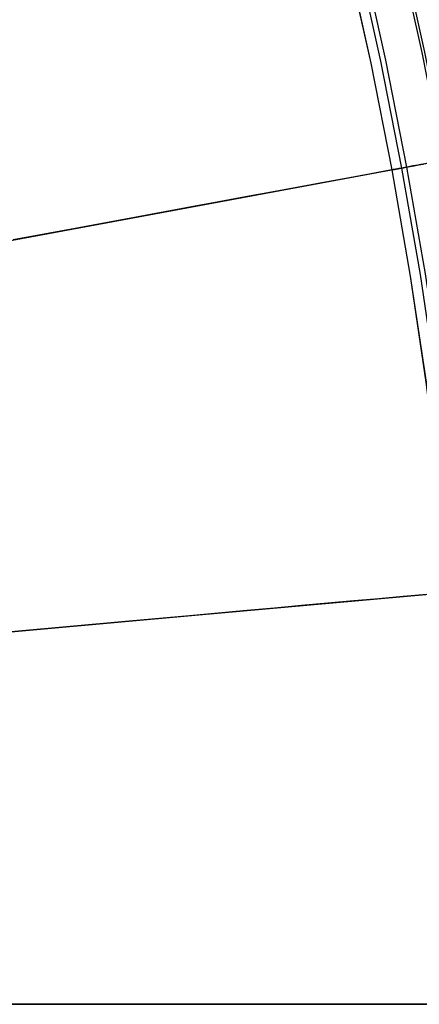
# Model space of a CAD drawing. Header units: millimetres. Extents: x -14 to 488, y -50 to 50.
# Tile 149 of 256: x 325.83 to 328.54, y 0 to 6.67. Entities that reach past the tile are written whole.
import ezdxf

# ---------------------------------------------------------------- set-up
doc = ezdxf.new("R2010")
doc.units = ezdxf.units.MM
doc.header["$MEASUREMENT"] = 0
doc.layers.add('Default', color=7, linetype='Continuous')

msp = doc.modelspace()

# ---------------------------------------------------------------- linework, layer by layer
at = {"layer": 'Default'}
for points in [[(328.3954, 7.1832), (328.5581, 6.4509), (328.7023, 5.7201), (328.8283, 4.9915), (328.9364, 4.2657), (329.0268, 3.5432), (329.1, 2.8246), (329.1562, 2.1105), (329.1959, 1.4014), (329.2194, 0.6977), (329.2271, 0)], [(328.4126, 7.1872), (328.5753, 6.4545), (328.7196, 5.7233), (328.8457, 4.9943), (328.9538, 4.2681), (329.0443, 3.5452), (329.1175, 2.8262), (329.1738, 2.1117), (329.2135, 1.4022), (329.237, 0.6981), (329.2447, 0)], [(328.0501, 7.1022), (328.211, 6.3781), (328.3536, 5.6556), (328.4781, 4.9352), (328.585, 4.2176), (328.6744, 3.5032), (328.7467, 2.7928), (328.8023, 2.0867), (328.8416, 1.3856), (328.8648, 0.6899), (328.8725, 0)], [(328.0519, 7.1026), (328.2127, 6.3785), (328.3553, 5.6559), (328.4799, 4.9355), (328.5867, 4.2178), (328.6762, 3.5034), (328.7485, 2.7929), (328.8041, 2.0868), (328.8433, 1.3857), (328.8666, 0.6899), (328.8742, 0)], [(328.1169, 7.1178), (328.2781, 6.3922), (328.421, 5.6681), (328.5458, 4.9461), (328.6529, 4.2269), (328.7425, 3.511), (328.815, 2.7989), (328.8707, 2.0913), (328.91, 1.3887), (328.9333, 0.6914), (328.941, 0)], [(328.1505, 7.1257), (328.3119, 6.3993), (328.455, 5.6744), (328.58, 4.9516), (328.6872, 4.2316), (328.7769, 3.5148), (328.8495, 2.802), (328.9052, 2.0937), (328.9446, 1.3902), (328.9679, 0.6922), (328.9756, 0)]]:
    msp.add_lwpolyline(points, dxfattribs=at)
at = {"layer": 'Default', "extrusion": (0.092018, -0.026336, 0.995409)}
msp.add_lwpolyline([(93.8491, -296.9408), (93.8491, -295.2104)], dxfattribs=at)
at = {"layer": 'Default'}
for points in [[(322.0369, 4.4867, 111.0321), (326.649, 5.3402, 84.2455), (328.1941, 5.6261, 73.662), (329.3288, 5.8361, 64.6938)], [(328.6506, 5.7106, 1.9753), (328.5052, 5.6837, 1.9264), (328.3553, 5.6559, 1.8798), (328.201, 5.6274, 1.8356), (328.0422, 5.598, 1.7939), (327.8789, 5.5678, 1.7548), (327.7111, 5.5367, 1.7182), (327.5389, 5.5048, 1.6843), (327.3621, 5.4721, 1.653), (327.181, 5.4386, 1.6245), (326.9953, 5.4043, 1.5988), (326.6106, 5.3331, 1.556), (326.2082, 5.2586, 1.525), (325.7879, 5.1808, 1.5062)], [(328.5477, 5.6915, 25.954), (328.5298, 5.6882, 25.9016), (328.4972, 5.6822, 25.7967), (328.4682, 5.6768, 25.6917), (328.4429, 5.6721, 25.5867), (328.421, 5.6681, 25.4818), (328.4022, 5.6646, 25.3771), (328.3866, 5.6617, 25.2726), (328.374, 5.6594, 25.1682), (328.3644, 5.6576, 25.064), (328.3576, 5.6563, 24.96), (328.3536, 5.6556, 24.8562), (328.3523, 5.6554, 24.7525), (328.3536, 5.6556, 24.6491), (328.3574, 5.6563, 24.5458), (328.3638, 5.6575, 24.4427), (328.3728, 5.6592, 24.3399), (328.3842, 5.6613, 24.2373), (328.3982, 5.6639, 24.1349), (328.4146, 5.6669, 24.0328), (328.4336, 5.6704, 23.931), (328.455, 5.6744, 23.8295), (328.4789, 5.6788, 23.7283), (328.5054, 5.6837, 23.6274), (328.5344, 5.6891, 23.527), (328.566, 5.6949, 23.4269)], [(328.5922, 2.7788, 1.8356), (328.4313, 2.7643, 1.7939), (328.2659, 2.7494, 1.7548), (328.096, 2.7341, 1.7182), (327.9215, 2.7183, 1.6843), (327.7426, 2.7022, 1.653), (327.559, 2.6856, 1.6245), (327.371, 2.6687, 1.5988), (326.9814, 2.6335, 1.556), (326.5737, 2.5967, 1.525), (326.148, 2.5583, 1.5062), (297.7914, 0, 1.5)], [(322.3489, 2.2156, 111.0321), (327.0202, 2.637, 84.2455), (328.5852, 2.7782, 73.662)], [(328.5558, 0, 1.7939), (328.3897, 0, 1.7548), (328.2191, 0, 1.7182), (328.0439, 0, 1.6843), (327.8642, 0, 1.653), (327.6799, 0, 1.6245), (327.4911, 0, 1.5988), (327.0999, 0, 1.556), (326.6906, 0, 1.525), (326.2632, 0, 1.5062), (297.7914, 0, 1.5)], [(328.7194, 0, 0.2914), (328.5193, 0, 0.2485), (328.3153, 0, 0.2089), (328.1074, 0, 0.1727), (327.8957, 0, 0.14), (327.6802, 0, 0.1107), (327.2376, 0, 0.0623), (326.7796, 0, 0.0277), (326.3063, 0, 0.0069), (297.7914, 0, 0)], [(322.4486, 0, 111.0321), (327.1389, 0, 84.2455), (328.7103, 0, 73.662)], [(323.9223, 0, 111.3119), (328.6407, 0, 84.3518)]]:
    msp.add_polyline3d(points, dxfattribs=at)

doc.saveas('drawing.dxf')
